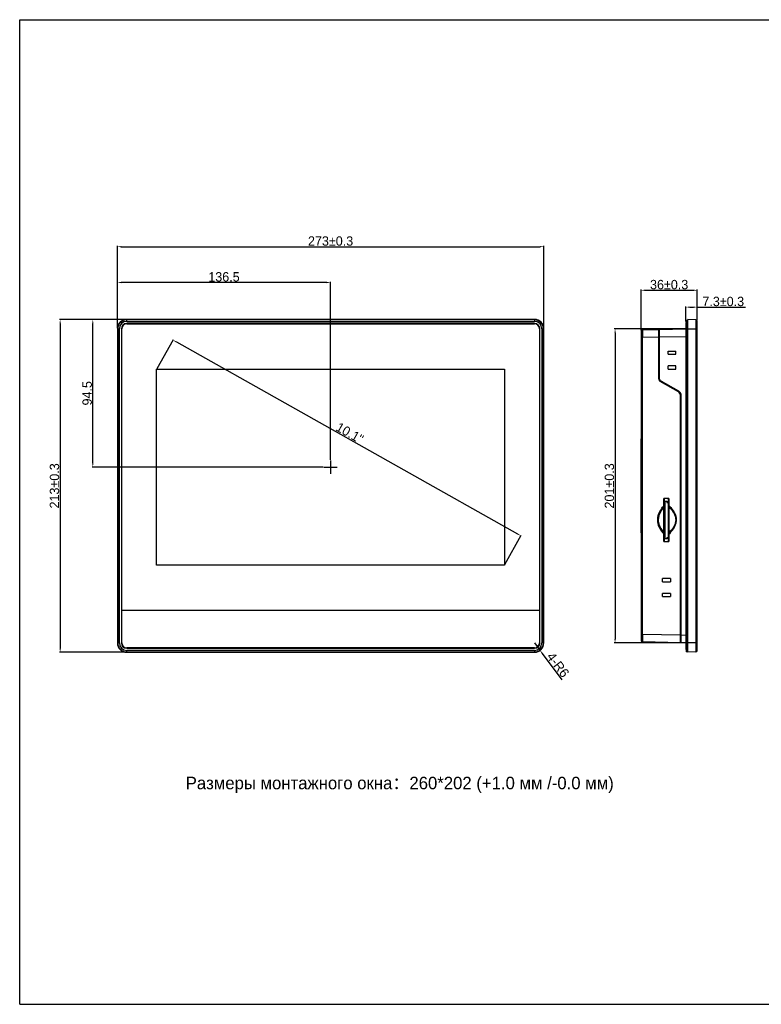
# Model space of a CAD drawing. Extents: x 2340 to 3231, y -1513 to -883.
# Tile 1 of 5: x 2340 to 2814, y -1513 to -883. Entities that reach past the tile are written whole.
import ezdxf

# ---------------------------------------------------------------- set-up
doc = ezdxf.new("R2010")
doc.units = 0
doc.header["$LTSCALE"] = 0.25
doc.layers.get('0').update_dxf_attribs({"color": 2, "linetype": 'CONTINUOUS'})
doc.layers.get('DEFPOINTS').update_dxf_attribs({"linetype": 'CONTINUOUS'})
doc.layers.add('实线', color=18, linetype='CONTINUOUS')
doc.layers.add('标注', color=8, linetype='CONTINUOUS')
doc.styles.add('STYLE1', font='txt')
doc.dimstyles.get("Standard").update_dxf_attribs({"dimtxt": 3, "dimasz": 2.5, "dimexe": 0.5, "dimexo": 0.5, "dimgap": 0.5, "dimtad": 1, "dimdec": 1, "dimtxsty": 'STANDARD', "dimcen": 2.5, "dimclrd": 256, "dimclre": 256, "dimclrt": 256, "dimazin": 3, "dimtfac": 0.5, "dimtdec": 1, "dimtmove": 0, "dimatfit": 3, "dimtolj": 1})
doc.dimstyles.new('STANDARD$4', dxfattribs={"dimtxt": 3, "dimasz": 2.5, "dimexe": 0.5, "dimexo": 0.625, "dimgap": 0.5, "dimtad": 1, "dimtoh": 1, "dimdec": 1, "dimtxsty": 'STANDARD', "dimcen": 0, "dimsd1": 1, "dimclrd": 256, "dimclre": 256, "dimclrt": 256, "dimazin": 3, "dimtfac": 0.5, "dimtdec": 1, "dimtofl": 0, "dimtmove": 0, "dimatfit": 3, "dimtolj": 1})

# ---------------------------------------------------------------- blocks, each defined once
blk = doc.blocks.new('*D259')
at = {"layer": 'DEFPOINTS', "color": 0}
for p in [(2675.1, -1028.65), (2402.1, -1081.19), (2675.1, -1081.19)]:
    blk.add_point(p, dxfattribs=at)
at = {"layer": '标注'}
for p, q in [((2402.1, -1080.69), (2402.1, -1028.15)), ((2404.6, -1028.65), (2672.6, -1028.65)), ((2675.1, -1080.69), (2675.1, -1028.15))]:
    blk.add_line(p, q, dxfattribs=at)
for points in [[(2404.6, -1028.24), (2404.6, -1029.07), (2402.1, -1028.65)], [(2672.6, -1028.24), (2672.6, -1029.07), (2675.1, -1028.65)]]:
    blk.add_solid(points, dxfattribs=at)
at = {"layer": '标注', "insert": (2538.6, -1025.05), "char_height": 6, "attachment_point": 5}
blk.add_mtext('\\A1;273±0.3', dxfattribs=at)
blk = doc.blocks.new('*D260')
at = {"layer": 'DEFPOINTS', "color": 0}
for p in [(2408.1, -1075.19), (2365.47, -1288.19), (2408.1, -1288.19)]:
    blk.add_point(p, dxfattribs=at)
at = {"layer": '标注'}
for p, q in [((2407.6, -1075.19), (2364.97, -1075.19)), ((2365.47, -1077.69), (2365.47, -1285.69)), ((2407.6, -1288.19), (2364.97, -1288.19))]:
    blk.add_line(p, q, dxfattribs=at)
for points in [[(2365.06, -1077.69), (2365.89, -1077.69), (2365.47, -1075.19)], [(2365.06, -1285.69), (2365.89, -1285.69), (2365.47, -1288.19)]]:
    blk.add_solid(points, dxfattribs=at)
at = {"layer": '标注', "insert": (2361.86, -1181.69), "char_height": 6, "attachment_point": 5, "rotation": 90}
blk.add_mtext('\\A1;213±0.3', dxfattribs=at)
blk = doc.blocks.new('*D261')
at = {"layer": 'DEFPOINTS', "color": 0}
for p in [(2402.1, -1051.6), (2402.1, -1081.19), (2538.6, -1165.46)]:
    blk.add_point(p, dxfattribs=at)
at = {"layer": '标注'}
for p, q in [((2402.1, -1080.69), (2402.1, -1051.1)), ((2536.1, -1051.6), (2404.6, -1051.6)), ((2538.6, -1164.96), (2538.6, -1051.1))]:
    blk.add_line(p, q, dxfattribs=at)
for points in [[(2404.6, -1051.18), (2404.6, -1052.01), (2402.1, -1051.6)], [(2536.1, -1051.18), (2536.1, -1052.01), (2538.6, -1051.6)]]:
    blk.add_solid(points, dxfattribs=at)
at = {"layer": '标注', "insert": (2470.35, -1047.98), "char_height": 6, "attachment_point": 5}
blk.add_mtext('\\A1;136.5', dxfattribs=at)
blk = doc.blocks.new('*D262')
at = {"layer": 'DEFPOINTS', "color": 0}
for p in [(2386.38, -1075.19), (2408.1, -1075.19), (2534.37, -1169.69)]:
    blk.add_point(p, dxfattribs=at)
at = {"layer": '标注'}
for p, q in [((2407.6, -1075.19), (2385.88, -1075.19)), ((2386.38, -1167.19), (2386.38, -1077.69)), ((2533.87, -1169.69), (2385.88, -1169.69))]:
    blk.add_line(p, q, dxfattribs=at)
for points in [[(2385.97, -1077.69), (2386.8, -1077.69), (2386.38, -1075.19)], [(2385.97, -1167.19), (2386.8, -1167.19), (2386.38, -1169.69)]]:
    blk.add_solid(points, dxfattribs=at)
at = {"layer": '标注', "insert": (2382.78, -1122.44), "char_height": 6, "attachment_point": 5, "rotation": 90}
blk.add_mtext('\\A1;94.5', dxfattribs=at)
blk = doc.blocks.new('*D263')
at = {"layer": 'DEFPOINTS', "color": 0}
for p in [(2427.24, -1107.05), (2660.45, -1213.67), (2649.96, -1232.33)]:
    blk.add_point(p, dxfattribs=at)
at = {"layer": '标注'}
for p, q in [((2427.48, -1106.61), (2437.97, -1087.96)), ((2439.91, -1089.62), (2658.27, -1212.45)), ((2650.2, -1231.89), (2660.69, -1213.24))]:
    blk.add_line(p, q, dxfattribs=at)
for points in [[(2440.11, -1089.26), (2439.7, -1089.98), (2437.73, -1088.39)], [(2658.47, -1212.08), (2658.07, -1212.81), (2660.45, -1213.67)]]:
    blk.add_solid(points, dxfattribs=at)
at = {"layer": '标注', "insert": (2550.86, -1147.88), "char_height": 6, "attachment_point": 5, "rotation": 330.64225}
blk.add_mtext('\\A1;10.1"', dxfattribs=at)
blk = doc.blocks.new('*D264')
at = {"layer": 'DEFPOINTS', "color": 0}
for p in [(2669.1, -1282.19), (2672.7, -1286.98)]:
    blk.add_point(p, dxfattribs=at)
at = {"layer": '标注'}
for p, q in [((2669.1, -1282.19), (2672.7, -1286.98)), ((2686.85, -1305.77), (2674.21, -1288.98))]:
    blk.add_line(p, q, dxfattribs=at)
blk.add_solid([(2674.54, -1288.73), (2673.88, -1289.23), (2672.7, -1286.98)], dxfattribs=at)
at = {"layer": '标注', "insert": (2684.16, -1296.21), "char_height": 6, "attachment_point": 5, "rotation": 306.96829}
blk.add_mtext('\\A1;4-R6', dxfattribs=at)
blk = doc.blocks.new('*D265')
at = {"layer": 'DEFPOINTS', "color": 0}
for p in [(2773.33, -1067.32), (2766.03, -1077.09), (2773.33, -1076.45)]:
    blk.add_point(p, dxfattribs=at)
at = {"layer": '标注'}
for p, q in [((2766.03, -1076.59), (2766.03, -1066.82)), ((2768.53, -1067.32), (2770.83, -1067.32)), ((2773.33, -1075.95), (2773.33, -1066.82)), ((2773.33, -1067.32), (2804.12, -1067.32))]:
    blk.add_line(p, q, dxfattribs=at)
for points in [[(2768.53, -1066.9), (2768.53, -1067.74), (2766.03, -1067.32)], [(2770.83, -1066.9), (2770.83, -1067.74), (2773.33, -1067.32)]]:
    blk.add_solid(points, dxfattribs=at)
at = {"layer": '标注', "insert": (2789.97, -1063.72), "char_height": 6, "attachment_point": 5}
blk.add_mtext('\\A1;7.3±0.3', dxfattribs=at)
blk = doc.blocks.new('*D266')
at = {"layer": 'DEFPOINTS', "color": 0}
for p in [(2773.33, -1056.53), (2773.33, -1076.45), (2737.33, -1082.85)]:
    blk.add_point(p, dxfattribs=at)
at = {"layer": '标注'}
for p, q in [((2737.33, -1082.35), (2737.33, -1056.03)), ((2739.83, -1056.53), (2770.83, -1056.53)), ((2773.33, -1075.95), (2773.33, -1056.03))]:
    blk.add_line(p, q, dxfattribs=at)
for points in [[(2739.83, -1056.11), (2739.83, -1056.94), (2737.33, -1056.53)], [(2770.83, -1056.11), (2770.83, -1056.94), (2773.33, -1056.53)]]:
    blk.add_solid(points, dxfattribs=at)
at = {"layer": '标注', "insert": (2755.33, -1052.93), "char_height": 6, "attachment_point": 5}
blk.add_mtext('\\A1;36±0.3', dxfattribs=at)
blk = doc.blocks.new('*D267')
at = {"layer": 'DEFPOINTS', "color": 0}
for p in [(2766.03, -1081.19), (2720.71, -1282.19), (2766.03, -1282.19)]:
    blk.add_point(p, dxfattribs=at)
at = {"layer": '标注'}
for p, q in [((2765.53, -1081.19), (2720.21, -1081.19)), ((2720.71, -1083.69), (2720.71, -1279.69)), ((2765.53, -1282.19), (2720.21, -1282.19))]:
    blk.add_line(p, q, dxfattribs=at)
for points in [[(2720.3, -1083.69), (2721.13, -1083.69), (2720.71, -1081.19)], [(2720.3, -1279.69), (2721.13, -1279.69), (2720.71, -1282.19)]]:
    blk.add_solid(points, dxfattribs=at)
at = {"layer": '标注', "insert": (2717.1, -1181.69), "char_height": 6, "attachment_point": 5, "rotation": 90}
blk.add_mtext('\\A1;201±0.3', dxfattribs=at)

msp = doc.modelspace()

# ---------------------------------------------------------------- linework, layer by layer
at = {"color": 7, "linetype": 'CONTINUOUS'}
for p, q in [((2339.56, -1513.4), (2339.56, -883.4)), ((2339.56, -883.4), (3230.56, -883.4)), ((2339.56, -1513.4), (3230.56, -1513.4))]:
    msp.add_line(p, q, dxfattribs=at)
at = {"layer": '实线'}
for p, q in [((2408.1, -1076.45), (2408.1, -1075.19)), ((2669.1, -1075.19), (2408.1, -1075.19)), ((2669.1, -1075.45), (2408.1, -1075.45)), ((2408.1, -1076.45), (2669.1, -1076.45)), ((2669.1, -1075.19), (2669.1, -1076.45)), ((2766.03, -1077.09), (2766.03, -1286.29)), ((2766.03, -1077.09), (2766.33, -1077.09)), ((2766.33, -1075.59), (2766.33, -1287.79)), ((2766.33, -1075.59), (2767.33, -1075.59)), ((2767.33, -1288.19), (2767.33, -1075.19)), ((2772.38, -1075.45), (2767.33, -1075.19)), ((2772.38, -1075.45), (2772.38, -1287.92)), ((2773.33, -1286.92), (2773.33, -1076.45)), ((2402.1, -1081.19), (2402.1, -1282.19)), ((2402.1, -1081.19), (2403.36, -1081.19)), ((2402.36, -1081.19), (2402.36, -1282.19)), ((2403.36, -1282.19), (2403.36, -1081.19)), ((2404.66, -1081.19), (2404.66, -1282.19)), ((2404.66, -1081.19), (2404.68, -1081.19)), ((2404.68, -1081.19), (2404.68, -1282.19)), ((2404.88, -1282.19), (2404.88, -1081.19)), ((2408.1, -1077.77), (2408.1, -1077.75)), ((2669.1, -1077.75), (2408.1, -1077.75)), ((2669.1, -1077.77), (2408.1, -1077.77)), ((2408.1, -1077.97), (2669.1, -1077.97)), ((2669.1, -1077.75), (2669.1, -1077.77)), ((2672.31, -1081.19), (2672.31, -1282.19)), ((2672.51, -1081.19), (2672.54, -1081.19)), ((2672.51, -1282.19), (2672.51, -1081.19)), ((2672.54, -1282.19), (2672.54, -1081.19)), ((2673.83, -1081.19), (2675.1, -1081.19)), ((2673.83, -1081.19), (2673.83, -1282.19)), ((2674.83, -1282.19), (2674.83, -1081.19)), ((2675.1, -1282.19), (2675.1, -1081.19)), ((2737.33, -1082.85), (2737.33, -1280.53)), ((2738.31, -1081.85), (2748.73, -1081.63)), ((2748.73, -1113.42), (2748.73, -1081.63)), ((2749.23, -1082.39), (2748.73, -1082.39)), ((2749.23, -1081.57), (2766.03, -1081.21)), ((2749.23, -1113.42), (2749.23, -1081.57)), ((2767.33, -1081.19), (2766.03, -1081.19)), ((2767.33, -1081.19), (2773.33, -1081.19)), ((2737.33, -1086.84), (2738.31, -1086.84)), ((2748.73, -1086.63), (2738.31, -1086.84)), ((2738.31, -1276.53), (2738.31, -1086.84)), ((2748.73, -1086.58), (2749.23, -1086.58)), ((2766.03, -1086.22), (2749.23, -1086.57)), ((2754.63, -1097.44), (2754.63, -1095.44)), ((2754.63, -1095.44), (2759.63, -1095.44)), ((2759.63, -1097.44), (2759.63, -1095.44)), ((2754.63, -1097.44), (2759.63, -1097.44)), ((2427.24, -1232.33), (2427.24, -1107.05)), ((2427.24, -1107.05), (2649.96, -1107.05)), ((2649.96, -1107.05), (2649.96, -1232.33)), ((2754.63, -1106.94), (2754.63, -1104.94)), ((2759.63, -1104.94), (2754.63, -1104.94)), ((2754.63, -1106.94), (2759.63, -1106.94)), ((2759.63, -1106.94), (2759.63, -1104.94)), ((2749.23, -1113.42), (2748.73, -1113.42)), ((2761.32, -1121.61), (2749.53, -1114.8)), ((2761.58, -1121.18), (2749.78, -1114.37)), ((2751.17, -1115.17), (2750.14, -1115.16)), ((2761.79, -1122.01), (2762.48, -1122)), ((2762.52, -1282.04), (2762.52, -1123.69)), ((2762.52, -1123.69), (2763.03, -1123.69)), ((2763.03, -1282.1), (2763.03, -1123.69)), ((2737.13, -1151.89), (2737.13, -1211.49)), ((2737.13, -1151.89), (2737.33, -1151.89)), ((2755.05, -1189.69), (2751.9, -1189.69)), ((2751.9, -1217.19), (2751.9, -1189.69)), ((2752.15, -1189.69), (2752.15, -1217.19)), ((2754.8, -1189.69), (2754.8, -1217.19)), ((2755.05, -1189.69), (2755.05, -1217.19)), ((2752.15, -1192.48), (2752.45, -1192.48)), ((2752.45, -1193.48), (2752.15, -1193.48)), ((2752.45, -1191.39), (2753.95, -1191.39)), ((2752.45, -1215.49), (2752.45, -1191.39)), ((2752.55, -1191.44), (2753.95, -1191.44)), ((2752.55, -1191.44), (2752.55, -1215.44)), ((2753.95, -1191.39), (2753.95, -1192.24)), ((2753.95, -1192.24), (2754.65, -1192.24)), ((2754.65, -1192.24), (2754.65, -1214.64)), ((2755.05, -1191.33), (2754.8, -1191.33)), ((2755.05, -1191.39), (2754.8, -1191.39)), ((2755.05, -1192.19), (2754.8, -1192.19)), ((2755.05, -1193.87), (2754.8, -1193.87)), ((2755.05, -1194.37), (2754.8, -1194.37)), ((2755.05, -1197.8), (2754.8, -1197.8)), ((2754.8, -1198.68), (2755.05, -1198.68)), ((2737.33, -1211.49), (2737.13, -1211.49)), ((2752.15, -1213.4), (2752.45, -1213.4)), ((2752.45, -1214.39), (2752.15, -1214.39)), ((2753.95, -1215.49), (2752.45, -1215.49)), ((2752.55, -1215.44), (2753.95, -1215.44)), ((2753.95, -1214.64), (2754.65, -1214.64)), ((2753.95, -1214.64), (2753.95, -1215.49)), ((2755.05, -1210.8), (2754.8, -1210.8)), ((2754.8, -1211.68), (2755.05, -1211.68)), ((2755.05, -1215.59), (2754.8, -1215.59)), ((2751.9, -1215.94), (2752.15, -1215.94)), ((2751.9, -1217.19), (2755.05, -1217.19)), ((2755.05, -1216.39), (2754.8, -1216.39)), ((2755.05, -1216.59), (2754.8, -1216.59)), ((2649.96, -1232.33), (2427.24, -1232.33)), ((2756.12, -1241.02), (2751.12, -1241.02)), ((2751.12, -1243.02), (2751.12, -1241.02)), ((2756.12, -1241.02), (2756.12, -1243.02)), ((2751.12, -1243.02), (2756.12, -1243.02)), ((2756.12, -1250.52), (2751.12, -1250.52)), ((2751.12, -1252.52), (2751.12, -1250.52)), ((2751.12, -1252.52), (2756.12, -1252.52)), ((2756.12, -1250.52), (2756.12, -1252.52)), ((2672.31, -1261.4), (2404.88, -1261.4)), ((2738.31, -1276.53), (2737.33, -1276.53)), ((2738.31, -1276.53), (2762.52, -1277.04)), ((2763.03, -1277.08), (2762.52, -1277.08)), ((2763.03, -1277.1), (2766.03, -1277.16)), ((2403.36, -1282.19), (2402.1, -1282.19)), ((2404.68, -1282.19), (2404.66, -1282.19)), ((2672.54, -1282.19), (2672.51, -1282.19)), ((2675.1, -1282.19), (2673.83, -1282.19)), ((2762.52, -1282.04), (2738.31, -1281.53)), ((2762.52, -1281.28), (2763.03, -1281.28)), ((2766.03, -1282.16), (2763.03, -1282.1)), ((2766.03, -1282.19), (2767.33, -1282.19)), ((2773.33, -1282.19), (2767.33, -1282.19)), ((2669.1, -1285.4), (2408.1, -1285.4)), ((2408.1, -1285.63), (2408.1, -1285.6)), ((2408.1, -1285.6), (2669.1, -1285.6)), ((2408.1, -1285.63), (2669.1, -1285.63)), ((2408.1, -1288.19), (2408.1, -1286.92)), ((2669.1, -1286.92), (2408.1, -1286.92)), ((2408.1, -1287.92), (2669.1, -1287.92)), ((2408.1, -1288.19), (2669.1, -1288.19)), ((2669.1, -1285.6), (2669.1, -1285.63)), ((2669.1, -1286.92), (2669.1, -1288.19)), ((2766.33, -1286.29), (2766.03, -1286.29)), ((2767.33, -1287.79), (2766.33, -1287.79)), ((2772.38, -1287.92), (2767.33, -1288.19))]:
    msp.add_line(p, q, dxfattribs=at)
for centre, radius, start, end in [((2408.1, -1081.19), 6, 90, 180), ((2408.1, -1081.19), 5.74, 90, 180), ((2408.1, -1081.19), 4.74, 90, 180), ((2669.1, -1081.19), 6, 0, 90), ((2669.1, -1081.19), 5.74, 0, 90), ((2669.1, -1081.19), 4.74, 0, 90), ((2772.33, -1076.45), 1, 0, 87), ((2408.1, -1081.19), 3.44, 90, 180), ((2408.1, -1081.19), 3.41, 90, 180), ((2408.1, -1081.19), 3.21, 90, 180), ((2669.1, -1081.19), 3.44, 0, 90), ((2669.1, -1081.19), 3.41, 0, 90), ((2669.1, -1081.19), 3.21, 0, 90), ((2738.33, -1082.85), 1, 91.2, 180), ((2750.33, -1113.42), 1.6, 180, 240), ((2750.33, -1113.42), 1.1, 179.99891, 240), ((2760.13, -1123.69), 2.9, 0, 60), ((2760.12, -1123.69), 2.4, 0, 60), ((2737.33, -1151.89), 0.2, 90.00024, 180), ((2890.75, -1002.36), 239.47, 234.11181, 234.27165), ((2896.19, -1358.19), 213.77, 130.68102, 130.84848), ((2737.33, -1211.49), 0.2, 180, 269.99976), ((2408.1, -1282.19), 6, 180, 270), ((2408.1, -1282.19), 5.74, 180, 270), ((2408.1, -1282.19), 4.74, 180, 270), ((2408.1, -1282.19), 3.44, 180, 270), ((2408.1, -1282.19), 3.41, 180, 270), ((2408.1, -1282.19), 3.21, 180, 270), ((2669.1, -1282.19), 6, 270, 360), ((2669.1, -1282.19), 5.74, 270, 0), ((2669.1, -1282.19), 4.74, 270, 0), ((2669.1, -1282.19), 3.44, 270, 360), ((2669.1, -1282.19), 3.41, 270, 360), ((2669.1, -1282.19), 3.21, 270, 360), ((2738.33, -1280.53), 1, 180, 268.8), ((2772.33, -1286.92), 1, 273, 0)]:
    msp.add_arc(centre, radius, start, end, dxfattribs=at)
for points, knots in [([(2738.31, -1081.85), (2738.3, -1081.85), (2738.31, -1081.86), (2738.3, -1081.87), (2738.3, -1081.91), (2738.3, -1081.97), (2738.3, -1082.08), (2738.3, -1082.24), (2738.3, -1082.45), (2738.3, -1082.81), (2738.3, -1083.36), (2738.3, -1084.1), (2738.3, -1084.96), (2738.3, -1085.88), (2738.3, -1086.52), (2738.31, -1086.84)], [0, 0, 0, 0, 0.001276, 0.005022, 0.011202, 0.019773, 0.043908, 0.077069, 0.118903, 0.16907, 0.292922, 0.444573, 0.61742, 0.804783, 1, 1, 1, 1]), ([(2750.37, -1196.37), (2749.5, -1197.55), (2748.41, -1199.53), (2747.78, -1202.43), (2747.8, -1205.4), (2749.1, -1208.95), (2750.9, -1211.3), (2751.9, -1212.38)], [0, 0, 0, 0, 0.249801, 0.375092, 0.500383, 0.749891, 1, 1, 1, 1]), ([(2750.91, -1196.76), (2750.49, -1197.28), (2749.75, -1198.4), (2748.88, -1200.23), (2748.37, -1202.19), (2748.31, -1204.21), (2748.72, -1206.2), (2749.78, -1208.67), (2751, -1210.31), (2751.9, -1211.3)], [0, 0, 0, 0, 0.125027, 0.250089, 0.375151, 0.500201, 0.62528, 0.750354, 1, 1, 1, 1]), ([(2751.9, -1195.58), (2751.72, -1195.76), (2751.39, -1196.16), (2751.06, -1196.55), (2750.91, -1196.76)], [0, 0, 0, 0, 0.499998, 1, 1, 1, 1]), ([(2755.05, -1212.67), (2756.21, -1211.6), (2757.82, -1209.83), (2759.34, -1207.05), (2760.02, -1204.75), (2760.06, -1202.35), (2759.43, -1200.04), (2758.33, -1197.93), (2757.37, -1196.67), (2756.85, -1196.07)], [0, 0, 0, 0, 0.24969, 0.37477, 0.499842, 0.624827, 0.749902, 0.874952, 1, 1, 1, 1]), ([(2756.38, -1196.48), (2756.87, -1197.02), (2757.79, -1198.16), (2758.88, -1200.07), (2759.54, -1202.18), (2759.59, -1205.13), (2758.11, -1208.6), (2756.11, -1210.74), (2755.05, -1211.73)], [0, 0, 0, 0, 0.12525, 0.250502, 0.375823, 0.500992, 0.749988, 1, 1, 1, 1]), ([(2738.31, -1276.53), (2738.3, -1276.86), (2738.3, -1277.49), (2738.3, -1278.42), (2738.3, -1279.27), (2738.3, -1280.02), (2738.3, -1280.56), (2738.3, -1280.92), (2738.3, -1281.13), (2738.3, -1281.29), (2738.3, -1281.41), (2738.3, -1281.47), (2738.3, -1281.5), (2738.31, -1281.52), (2738.3, -1281.53), (2738.31, -1281.53)], [0, 0, 0, 0, 0.195217, 0.38258, 0.555427, 0.707078, 0.83093, 0.881097, 0.922931, 0.956092, 0.980227, 0.988798, 0.994978, 0.998724, 1, 1, 1, 1])]:
    msp.add_open_spline(points, degree=3, knots=knots, dxfattribs=at)
for points in [[(2750.37, -1196.37), (2750.84, -1195.72), (2751.36, -1195.09), (2751.9, -1194.49)], [(2755.05, -1194.21), (2755.68, -1194.8), (2756.29, -1195.42), (2756.85, -1196.07)], [(2755.05, -1195.15), (2755.51, -1195.57), (2755.96, -1196.02), (2756.38, -1196.48)]]:
    msp.add_open_spline(points, degree=3, dxfattribs=at)
at = {"layer": '标注'}
for p, q in [((2538.6, -1165.46), (2538.6, -1173.92)), ((2534.37, -1169.69), (2542.82, -1169.69))]:
    msp.add_line(p, q, dxfattribs=at)

# ---------------------------------------------------------------- texts
at = {"layer": '标注', "style": 'STYLE1'}
msp.add_text('Размеры монтажного окна：260*202 (+1.0 мм /-0.0 мм)', height=8, dxfattribs=at).set_placement((2445.85, -1375.8))

# ---------------------------------------------------------------- dimensions: what is measured, and where the dimension line sits
at = {"layer": '标注'}
for base, p1, p2, override, picture, middle in [((2675.1, -1028.65), (2402.1, -1081.19), (2675.1, -1081.19), {"dimtxt": 6, "dimtol": 1, "dimtp": 0.3, "dimtm": 0.3, "dimtfac": 1}, '*D259', (2538.6, -1025.05)), ((2402.1, -1051.6), (2538.6, -1165.46), (2402.1, -1081.19), {"dimtxt": 6}, '*D261', (2470.35, -1047.98)), ((2773.33, -1056.53), (2737.33, -1082.85), (2773.33, -1076.45), {"dimtxt": 6, "dimtol": 1, "dimtp": 0.3, "dimtm": 0.3, "dimtfac": 1}, '*D266', (2755.33, -1052.93)), ((2773.33, -1067.32), (2766.03, -1077.09), (2773.33, -1076.45), {"dimtxt": 6, "dimtol": 1, "dimtp": 0.3, "dimtm": 0.3, "dimtfac": 1}, '*D265', (2789.97, -1063.72))]:
    dim = msp.add_linear_dim(base=base, p1=p1, p2=p2, dimstyle='STANDARD', override=override, dxfattribs=at)
    dim.commit()
    dim.dimension.update_dxf_attribs({"geometry": picture, "text_midpoint": middle})
for base, p1, p2, override, picture, middle in [((2365.47, -1288.19), (2408.1, -1075.19), (2408.1, -1288.19), {"dimtxt": 6, "dimtol": 1, "dimtp": 0.3, "dimtm": 0.3, "dimtfac": 1}, '*D260', (2361.86, -1181.69)), ((2386.38, -1075.19), (2534.37, -1169.69), (2408.1, -1075.19), {"dimtxt": 6}, '*D262', (2382.78, -1122.44)), ((2720.71, -1282.19), (2766.03, -1081.19), (2766.03, -1282.19), {"dimtxt": 6, "dimtol": 1, "dimtp": 0.3, "dimtm": 0.3, "dimtfac": 1}, '*D267', (2717.1, -1181.69))]:
    dim = msp.add_linear_dim(base=base, p1=p1, p2=p2, angle=90, dimstyle='STANDARD', override=override, dxfattribs=at)
    dim.commit()
    dim.dimension.update_dxf_attribs({"geometry": picture, "text_midpoint": middle})
dim = msp.add_aligned_dim(p1=(2427.24, -1107.05), p2=(2649.96, -1232.33), distance=21.4, text='10.1"', dimstyle='STANDARD', override={"dimtxt": 6}, dxfattribs=at)
dim.commit()
dim.dimension.update_dxf_attribs({"geometry": '*D263', "text_midpoint": (2550.86, -1147.88)})
dim = msp.add_radius_dim(center=(2669.1, -1282.19), mpoint=(2672.7, -1286.98), text='4-<>', dimstyle='STANDARD$4', override={"dimtxt": 6, "dimexo": 0.5, "dimtoh": 0, "dimcen": 2.5, "dimsd1": 0, "dimtofl": 1}, dxfattribs=at)
dim.commit()
dim.dimension.update_dxf_attribs({"geometry": '*D264', "text_midpoint": (2684.16, -1296.21)})

doc.saveas('drawing.dxf')
